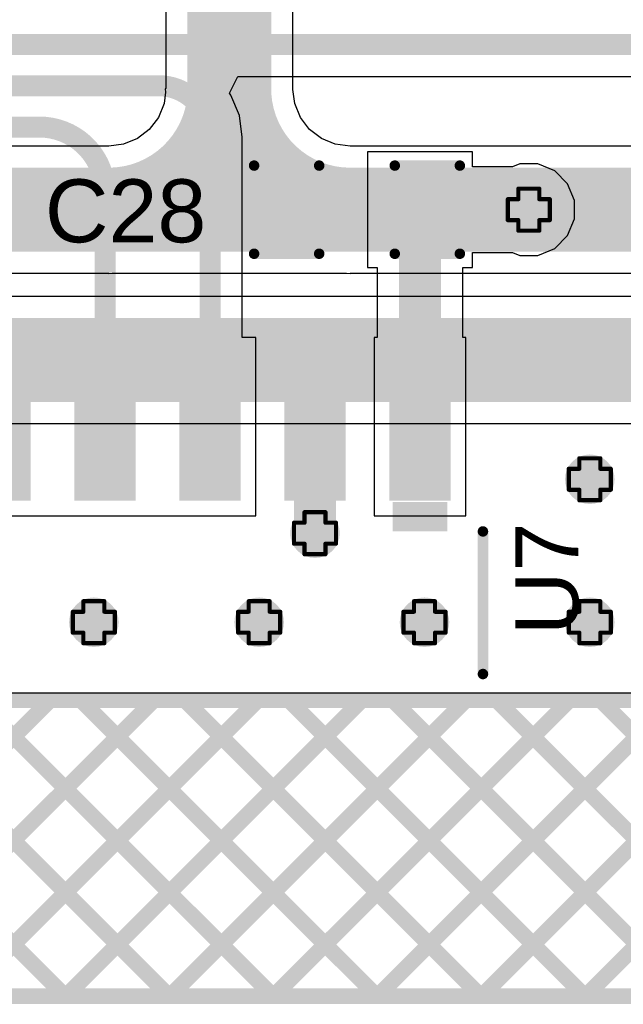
# Model space of a CAD drawing. Header units: inches. Extents: x -0.1 to 10.2, y 0 to 6.5.
# Tile 65 of 95: x 2.819 to 3.107, y 2.83 to 3.299. Entities that reach past the tile are written whole.
import ezdxf

# ---------------------------------------------------------------- set-up
doc = ezdxf.new("R2010")
doc.units = ezdxf.units.IN
doc.header["$MEASUREMENT"] = 0
for name, color, linetype in [('Bottom Layer', 5, 'Continuous'), ('Bottom Overlay', 54, 'Continuous'), ('Drill Drawing', 1, 'Continuous'), ('Top Layer', 1, 'Continuous'), ('Top Overlay', 2, 'Continuous'), ('Top Paste', 8, 'Continuous'), ('Top Solder', 216, 'Continuous'), ('Via Holes', 16, 'Continuous')]:
    doc.layers.add(name, color=color, linetype=linetype)
doc.styles.add('Arial', font='txt', dxfattribs={"height": 0.2})

# ---------------------------------------------------------------- blocks, each defined once
blk = doc.blocks.new('SOIC_16_300____11')
at = {"layer": 'Top Layer'}
for points in [[(-0.22441, 0.18681), (-0.15945, 0.18681), (-0.15945, 0.16319), (-0.22441, 0.16319)], [(0.15945, 0.18681), (0.22441, 0.18681), (0.22441, 0.16319), (0.15945, 0.16319)], [(-0.22441, 0.13681), (-0.15945, 0.13681), (-0.15945, 0.11319), (-0.22441, 0.11319)], [(0.15945, 0.13681), (0.22441, 0.13681), (0.22441, 0.11319), (0.15945, 0.11319)], [(-0.22441, 0.08681), (-0.15945, 0.08681), (-0.15945, 0.06319), (-0.22441, 0.06319)], [(0.15945, 0.08681), (0.22441, 0.08681), (0.22441, 0.06319), (0.15945, 0.06319)], [(-0.22441, 0.03681), (-0.15945, 0.03681), (-0.15945, 0.01319), (-0.22441, 0.01319)], [(0.15945, 0.03681), (0.22441, 0.03681), (0.22441, 0.01319), (0.15945, 0.01319)], [(-0.22441, -0.01319), (-0.15945, -0.01319), (-0.15945, -0.03681), (-0.22441, -0.03681)], [(0.15945, -0.01319), (0.22441, -0.01319), (0.22441, -0.03681), (0.15945, -0.03681)], [(-0.22441, -0.06319), (-0.15945, -0.06319), (-0.15945, -0.08681), (-0.22441, -0.08681)], [(0.15945, -0.06319), (0.22441, -0.06319), (0.22441, -0.08681), (0.15945, -0.08681)], [(-0.22441, -0.11319), (-0.15945, -0.11319), (-0.15945, -0.13681), (-0.22441, -0.13681)], [(0.15945, -0.11319), (0.22441, -0.11319), (0.22441, -0.13681), (0.15945, -0.13681)], [(-0.22441, -0.16319), (-0.15945, -0.16319), (-0.15945, -0.18681), (-0.22441, -0.18681)], [(0.15945, -0.16319), (0.22441, -0.16319), (0.22441, -0.18681), (0.15945, -0.18681)]]:
    blk.add_hatch(color=1, dxfattribs=at).paths.add_polyline_path(points)
at = {"layer": 'Top Overlay'}
blk.add_hatch(color=2, dxfattribs=at).paths.add_polyline_path([(-0.156, 0.16201), (-0.142, 0.16201), (-0.142, 0.18801), (-0.156, 0.18801)])
at = {"layer": 'Top Paste'}
for points in [[(-0.22441, 0.18681), (-0.15945, 0.18681), (-0.15945, 0.16319), (-0.22441, 0.16319)], [(0.15945, 0.18681), (0.22441, 0.18681), (0.22441, 0.16319), (0.15945, 0.16319)], [(-0.22441, 0.13681), (-0.15945, 0.13681), (-0.15945, 0.11319), (-0.22441, 0.11319)], [(0.15945, 0.13681), (0.22441, 0.13681), (0.22441, 0.11319), (0.15945, 0.11319)], [(-0.22441, 0.08681), (-0.15945, 0.08681), (-0.15945, 0.06319), (-0.22441, 0.06319)], [(0.15945, 0.08681), (0.22441, 0.08681), (0.22441, 0.06319), (0.15945, 0.06319)], [(-0.22441, 0.03681), (-0.15945, 0.03681), (-0.15945, 0.01319), (-0.22441, 0.01319)], [(0.15945, 0.03681), (0.22441, 0.03681), (0.22441, 0.01319), (0.15945, 0.01319)], [(-0.22441, -0.01319), (-0.15945, -0.01319), (-0.15945, -0.03681), (-0.22441, -0.03681)], [(0.15945, -0.01319), (0.22441, -0.01319), (0.22441, -0.03681), (0.15945, -0.03681)], [(-0.22441, -0.06319), (-0.15945, -0.06319), (-0.15945, -0.08681), (-0.22441, -0.08681)], [(0.15945, -0.06319), (0.22441, -0.06319), (0.22441, -0.08681), (0.15945, -0.08681)], [(-0.22441, -0.11319), (-0.15945, -0.11319), (-0.15945, -0.13681), (-0.22441, -0.13681)], [(0.15945, -0.11319), (0.22441, -0.11319), (0.22441, -0.13681), (0.15945, -0.13681)], [(-0.22441, -0.16319), (-0.15945, -0.16319), (-0.15945, -0.18681), (-0.22441, -0.18681)], [(0.15945, -0.16319), (0.22441, -0.16319), (0.22441, -0.18681), (0.15945, -0.18681)]]:
    blk.add_hatch(color=8, dxfattribs=at).paths.add_polyline_path(points)
at = {"layer": 'Top Solder'}
for points in [[(-0.22717, 0.18957), (-0.15669, 0.18957), (-0.15669, 0.16043), (-0.22717, 0.16043)], [(0.15669, 0.18957), (0.22717, 0.18957), (0.22717, 0.16043), (0.15669, 0.16043)], [(-0.22717, 0.13957), (-0.15669, 0.13957), (-0.15669, 0.11043), (-0.22717, 0.11043)], [(0.15669, 0.13957), (0.22717, 0.13957), (0.22717, 0.11043), (0.15669, 0.11043)], [(-0.22717, 0.08957), (-0.15669, 0.08957), (-0.15669, 0.06043), (-0.22717, 0.06043)], [(0.15669, 0.08957), (0.22717, 0.08957), (0.22717, 0.06043), (0.15669, 0.06043)], [(-0.22717, 0.03957), (-0.15669, 0.03957), (-0.15669, 0.01043), (-0.22717, 0.01043)], [(0.15669, 0.03957), (0.22717, 0.03957), (0.22717, 0.01043), (0.15669, 0.01043)], [(-0.22717, -0.01043), (-0.15669, -0.01043), (-0.15669, -0.03957), (-0.22717, -0.03957)], [(0.15669, -0.01043), (0.22717, -0.01043), (0.22717, -0.03957), (0.15669, -0.03957)], [(-0.22717, -0.06043), (-0.15669, -0.06043), (-0.15669, -0.08957), (-0.22717, -0.08957)], [(0.15669, -0.06043), (0.22717, -0.06043), (0.22717, -0.08957), (0.15669, -0.08957)], [(-0.22717, -0.11043), (-0.15669, -0.11043), (-0.15669, -0.13957), (-0.22717, -0.13957)], [(0.15669, -0.11043), (0.22717, -0.11043), (0.22717, -0.13957), (0.15669, -0.13957)], [(-0.22717, -0.16043), (-0.15669, -0.16043), (-0.15669, -0.18957), (-0.22717, -0.18957)], [(0.15669, -0.16043), (0.22717, -0.16043), (0.22717, -0.18957), (0.15669, -0.18957)]]:
    blk.add_hatch(color=216, dxfattribs=at).paths.add_polyline_path(points)
at = {"layer": 'Top Overlay', "const_width": 0.00787}
for points in [[(-0.2363, 0.171), (-0.2363, 0.181)], [(-0.2313, 0.176), (-0.2363, 0.181)], [(-0.2363, 0.171), (-0.2313, 0.176)]]:
    blk.add_lwpolyline(points, dxfattribs=at)
at = {"layer": 'Top Overlay', "const_width": 0.00394}
for points in [[(-0.23827, 0.181, 1), (-0.23433, 0.181, 1)], [(-0.23827, 0.181, 1), (-0.23433, 0.181, 1)], [(-0.23327, 0.176, 1), (-0.22933, 0.176, 1)], [(-0.23327, 0.176, 1), (-0.22933, 0.176, 1)], [(-0.23827, 0.171, 1), (-0.23433, 0.171, 1)], [(-0.23827, 0.171, 1), (-0.23433, 0.171, 1)]]:
    blk.add_lwpolyline(points, format="xyb", close=True, dxfattribs=at)
blk = doc.blocks.new('C___0603_72')
at = {"layer": 'Top Layer'}
for points in [[(-0.015, 0.0175), (-0.015, -0.0175), (-0.045, -0.0175), (-0.045, 0.0175)], [(0.045, 0.0175), (0.045, -0.0175), (0.015, -0.0175), (0.015, 0.0175)]]:
    blk.add_hatch(color=1, dxfattribs=at).paths.add_polyline_path(points)
at = {"layer": 'Top Paste'}
for points in [[(-0.015, 0.0175), (-0.015, -0.0175), (-0.045, -0.0175), (-0.045, 0.0175)], [(0.045, 0.0175), (0.045, -0.0175), (0.015, -0.0175), (0.015, 0.0175)]]:
    blk.add_hatch(color=8, dxfattribs=at).paths.add_polyline_path(points)
at = {"layer": 'Top Solder'}
for points in [[(-0.01264, 0.01986), (-0.01264, -0.01986), (-0.04736, -0.01986), (-0.04736, 0.01986)], [(0.04736, 0.01986), (0.04736, -0.01986), (0.01264, -0.01986), (0.01264, 0.01986)]]:
    blk.add_hatch(color=216, dxfattribs=at).paths.add_polyline_path(points)
at = {"layer": 'Top Overlay', "const_width": 0.005}
for points in [[(-0.049, -0.021), (-0.049, 0.021)], [(-0.049, 0.021), (-0.018, 0.021)], [(0.018, 0.021), (0.049, 0.021)], [(0.049, -0.021), (0.049, 0.021)], [(-0.049, -0.021), (-0.018, -0.021)], [(0.018, -0.021), (0.049, -0.021)]]:
    blk.add_lwpolyline(points, dxfattribs=at)
at = {"layer": 'Top Overlay', "const_width": 0.0025}
for points in [[(-0.05025, 0.021, 1), (-0.04775, 0.021, 1)], [(-0.05025, 0.021, 1), (-0.04775, 0.021, 1)], [(-0.01925, 0.021, 1), (-0.01675, 0.021, 1)], [(0.01675, 0.021, 1), (0.01925, 0.021, 1)], [(0.04775, 0.021, 1), (0.05025, 0.021, 1)], [(0.04775, 0.021, 1), (0.05025, 0.021, 1)], [(-0.05025, -0.021, 1), (-0.04775, -0.021, 1)], [(-0.05025, -0.021, 1), (-0.04775, -0.021, 1)], [(-0.01925, -0.021, 1), (-0.01675, -0.021, 1)], [(0.01675, -0.021, 1), (0.01925, -0.021, 1)], [(0.04775, -0.021, 1), (0.05025, -0.021, 1)], [(0.04775, -0.021, 1), (0.05025, -0.021, 1)]]:
    blk.add_lwpolyline(points, format="xyb", close=True, dxfattribs=at)

msp = doc.modelspace()

# ---------------------------------------------------------------- hatches: boundary and pattern name
at = {"layer": 'Bottom Layer'}
h = msp.add_hatch(color=5, dxfattribs=at)
edge = h.paths.add_edge_path()
edge.add_arc((3.0615, 3.20866), 0.01181, 0, 360)
h = msp.add_hatch(color=5, dxfattribs=at)
edge = h.paths.add_edge_path()
edge.add_arc((3.09055, 3.08024), 0.01181, 0, 360)
h = msp.add_hatch(color=5, dxfattribs=at)
edge = h.paths.add_edge_path()
edge.add_arc((2.95965, 3.05454), 0.01181, 0, 360)
h = msp.add_hatch(color=5, dxfattribs=at)
edge = h.paths.add_edge_path()
edge.add_arc((2.85433, 3.01213), 0.01181, 0, 360)
h = msp.add_hatch(color=5, dxfattribs=at)
edge = h.paths.add_edge_path()
edge.add_arc((2.93307, 3.01213), 0.01181, 0, 360)
h = msp.add_hatch(color=5, dxfattribs=at)
edge = h.paths.add_edge_path()
edge.add_arc((3.01181, 3.01213), 0.01181, 0, 360)
h = msp.add_hatch(color=5, dxfattribs=at)
edge = h.paths.add_edge_path()
edge.add_arc((3.09055, 3.01213), 0.01181, 0, 360)
at = {"layer": 'Top Layer'}
h = msp.add_hatch(color=1, dxfattribs=at)
edge = h.paths.add_edge_path()
edge.add_arc((3.0615, 3.20866), 0.01181, 0, 360)
h = msp.add_hatch(color=1, dxfattribs=at)
edge = h.paths.add_edge_path()
edge.add_arc((3.09055, 3.08024), 0.01181, 0, 360)
h = msp.add_hatch(color=1, dxfattribs=at)
edge = h.paths.add_edge_path()
edge.add_arc((2.95965, 3.05454), 0.01181, 0, 360)
h = msp.add_hatch(color=1, dxfattribs=at)
edge = h.paths.add_edge_path()
edge.add_arc((2.85433, 3.01213), 0.01181, 0, 360)
h = msp.add_hatch(color=1, dxfattribs=at)
edge = h.paths.add_edge_path()
edge.add_arc((2.93307, 3.01213), 0.01181, 0, 360)
h = msp.add_hatch(color=1, dxfattribs=at)
edge = h.paths.add_edge_path()
edge.add_arc((3.01181, 3.01213), 0.01181, 0, 360)
h = msp.add_hatch(color=1, dxfattribs=at)
edge = h.paths.add_edge_path()
edge.add_arc((3.09055, 3.01213), 0.01181, 0, 360)
at = {"layer": 'Via Holes'}
h = msp.add_hatch(color=7, dxfattribs=at)
edge = h.paths.add_edge_path()
edge.add_arc((3.0615, 3.20866), 0.00591, 0, 360)
h = msp.add_hatch(color=7, dxfattribs=at)
edge = h.paths.add_edge_path()
edge.add_arc((3.09055, 3.08024), 0.00591, 0, 360)
h = msp.add_hatch(color=7, dxfattribs=at)
edge = h.paths.add_edge_path()
edge.add_arc((2.95965, 3.05454), 0.00591, 0, 360)
h = msp.add_hatch(color=7, dxfattribs=at)
edge = h.paths.add_edge_path()
edge.add_arc((2.85433, 3.01213), 0.00591, 0, 360)
h = msp.add_hatch(color=7, dxfattribs=at)
edge = h.paths.add_edge_path()
edge.add_arc((2.93307, 3.01213), 0.00591, 0, 360)
h = msp.add_hatch(color=7, dxfattribs=at)
edge = h.paths.add_edge_path()
edge.add_arc((3.01181, 3.01213), 0.00591, 0, 360)
h = msp.add_hatch(color=7, dxfattribs=at)
edge = h.paths.add_edge_path()
edge.add_arc((3.09055, 3.01213), 0.00591, 0, 360)

# ---------------------------------------------------------------- linework, layer by layer
at = {"layer": 'Bottom Layer'}
for p, q in [((2.88864, 3.40538), (2.88864, 3.27242)), ((2.94916, 3.26633), (2.94916, 3.40538)), ((2.88864, 3.27242), (2.88855, 3.26634)), ((2.88852, 3.26456), (2.88781, 3.25916)), ((2.88853, 3.26622), (2.88837, 3.26622)), ((2.88837, 3.26622), (2.88852, 3.26456)), ((2.88852, 3.26456), (2.88852, 3.26456)), ((2.88855, 3.26634), (2.88853, 3.26622)), ((2.9491, 3.26589), (2.94916, 3.26633)), ((2.94999, 3.25916), (2.9491, 3.26589)), ((2.88781, 3.25916), (2.88508, 3.25257)), ((2.95271, 3.25257), (2.94999, 3.25916)), ((2.88508, 3.25257), (2.88074, 3.24692)), ((2.95705, 3.24692), (2.95271, 3.25257)), ((2.88074, 3.24692), (2.87509, 3.24258)), ((2.9627, 3.24258), (2.95705, 3.24692)), ((2.87509, 3.24258), (2.86851, 3.23986)), ((2.96928, 3.23986), (2.9627, 3.24258)), ((2.86145, 3.23892), (2.28197, 3.23892)), ((2.86851, 3.23986), (2.86145, 3.23893)), ((2.86145, 3.23893), (2.86145, 3.23892)), ((2.97635, 3.23893), (2.96928, 3.23986)), ((2.97635, 3.23892), (2.97635, 3.23893)), ((4.25039, 3.23892), (2.97635, 3.23892)), ((2.28197, 3.1784), (2.86145, 3.1784)), ((2.86145, 3.1784), (2.86145, 3.17824)), ((2.86145, 3.17824), (2.86312, 3.1784)), ((2.86312, 3.1784), (2.97468, 3.1784)), ((2.97468, 3.1784), (2.97635, 3.17824)), ((2.97635, 3.17824), (2.97635, 3.1784)), ((2.97635, 3.1784), (4.25039, 3.1784)), ((4.54456, 3.16726), (1.15923, 3.16726)), ((1.15923, 3.10674), (4.54456, 3.10674)), ((4.54592, 2.97828), (0.01529, 2.97828))]:
    msp.add_line(p, q, dxfattribs=at)
at = {"layer": 'Bottom Layer', "const_width": 0.04}
for points in [[(2.9189, 3.26633), (2.9189, 3.43937)], [(2.28197, 3.20866), (2.97635, 3.20866)], [(2.97635, 3.20866), (3.0615, 3.20866)], [(3.0615, 3.20866), (4.00638, 3.20866)], [(1.15923, 3.137), (4.54456, 3.137)]]:
    msp.add_lwpolyline(points, dxfattribs=at)
for points in [[(2.9189, 3.2627, -0.015297), (2.91879, 3.26622)], [(2.9189, 3.2627, -0.396405), (2.86145, 3.20866)], [(2.97635, 3.20866, -0.396405), (2.9189, 3.2627)]]:
    msp.add_lwpolyline(points, format="xyb", dxfattribs=at)
at = {"layer": 'Bottom Layer', "const_width": 0.02}
for points in [[(2.90879, 3.26622, 1), (2.92879, 3.26622, 1)], [(2.9089, 3.26633, 1), (2.9289, 3.26633, 1)], [(2.9089, 3.2627, 1), (2.9289, 3.2627, 1)], [(2.9089, 3.2627, 1), (2.9289, 3.2627, 1)], [(2.9089, 3.2627, 1), (2.9289, 3.2627, 1)], [(2.85145, 3.20866, 1), (2.87145, 3.20866, 1)], [(2.96635, 3.20866, 1), (2.98635, 3.20866, 1)], [(2.96635, 3.20866, 1), (2.98635, 3.20866, 1)], [(2.96635, 3.20866, 1), (2.98635, 3.20866, 1)], [(3.0515, 3.20866, 1), (3.0715, 3.20866, 1)], [(3.0515, 3.20866, 1), (3.0715, 3.20866, 1)]]:
    msp.add_lwpolyline(points, format="xyb", close=True, dxfattribs=at)
at = {"layer": 'Bottom Overlay', "const_width": 0.0075}
for points in [[(0.02014, 2.975), (4.53992, 2.975)], [(2.69247, 2.834), (2.83347, 2.975)], [(2.69968, 2.975), (2.84068, 2.834)], [(2.74196, 2.834), (2.88296, 2.975)], [(2.74918, 2.975), (2.89018, 2.834)], [(2.79146, 2.834), (2.93246, 2.975)], [(2.79868, 2.975), (2.93968, 2.834)], [(2.84096, 2.834), (2.98196, 2.975)], [(2.84818, 2.975), (2.98918, 2.834)], [(2.89046, 2.834), (3.03146, 2.975)], [(2.89767, 2.975), (3.03867, 2.834)], [(2.93995, 2.834), (3.08095, 2.975)], [(2.94717, 2.975), (3.08817, 2.834)], [(2.98945, 2.834), (3.13045, 2.975)], [(2.99667, 2.975), (3.12657, 2.8451)], [(3.03895, 2.834), (3.17995, 2.975)], [(3.04617, 2.975), (3.12657, 2.8946)], [(3.09566, 2.975), (3.15031, 2.92035)], [(3.08845, 2.834), (3.12657, 2.87212)], [(2.54291, 2.834), (3.12657, 2.834)]]:
    msp.add_lwpolyline(points, dxfattribs=at)
at = {"layer": 'Bottom Overlay', "const_width": 0.00375}
for points in [[(2.83159, 2.975, 1), (2.83534, 2.975, 1)], [(2.8463, 2.975, 1), (2.85005, 2.975, 1)], [(2.88109, 2.975, 1), (2.88484, 2.975, 1)], [(2.8958, 2.975, 1), (2.89955, 2.975, 1)], [(2.93059, 2.975, 1), (2.93434, 2.975, 1)], [(2.9453, 2.975, 1), (2.94905, 2.975, 1)], [(2.98008, 2.975, 1), (2.98383, 2.975, 1)], [(2.99479, 2.975, 1), (2.99854, 2.975, 1)], [(3.02958, 2.975, 1), (3.03333, 2.975, 1)], [(3.04429, 2.975, 1), (3.04804, 2.975, 1)], [(3.07908, 2.975, 1), (3.08283, 2.975, 1)], [(3.09379, 2.975, 1), (3.09754, 2.975, 1)], [(2.83881, 2.834, 1), (2.84256, 2.834, 1)], [(2.83908, 2.834, 1), (2.84283, 2.834, 1)], [(2.88831, 2.834, 1), (2.89206, 2.834, 1)], [(2.88858, 2.834, 1), (2.89233, 2.834, 1)], [(2.9378, 2.834, 1), (2.94155, 2.834, 1)], [(2.93808, 2.834, 1), (2.94183, 2.834, 1)], [(2.9873, 2.834, 1), (2.99105, 2.834, 1)], [(2.98758, 2.834, 1), (2.99133, 2.834, 1)], [(3.0368, 2.834, 1), (3.04055, 2.834, 1)], [(3.03707, 2.834, 1), (3.04082, 2.834, 1)], [(3.0863, 2.834, 1), (3.09005, 2.834, 1)], [(3.08657, 2.834, 1), (3.09032, 2.834, 1)]]:
    msp.add_lwpolyline(points, format="xyb", close=True, dxfattribs=at)
at = {"layer": 'Drill Drawing', "const_width": 0.002}
for points in [[(3.0565, 3.21366), (3.0565, 3.21866)], [(3.0565, 3.21866), (3.0665, 3.21866)], [(3.0665, 3.21366), (3.0665, 3.21866)], [(3.0515, 3.20366), (3.0515, 3.21366)], [(3.0515, 3.21366), (3.0565, 3.21366)], [(3.0665, 3.21366), (3.0715, 3.21366)], [(3.0715, 3.20366), (3.0715, 3.21366)], [(3.0515, 3.20366), (3.0565, 3.20366)], [(3.0565, 3.19866), (3.0565, 3.20366)], [(3.0665, 3.20366), (3.0715, 3.20366)], [(3.0665, 3.19866), (3.0665, 3.20366)], [(3.0565, 3.19866), (3.0665, 3.19866)], [(3.08555, 3.08524), (3.08555, 3.09024)], [(3.08555, 3.09024), (3.09555, 3.09024)], [(3.09555, 3.08524), (3.09555, 3.09024)], [(3.08055, 3.07524), (3.08055, 3.08524)], [(3.08055, 3.08524), (3.08555, 3.08524)], [(3.09555, 3.08524), (3.10055, 3.08524)], [(3.10055, 3.07524), (3.10055, 3.08524)], [(3.08055, 3.07524), (3.08555, 3.07524)], [(3.08555, 3.07024), (3.08555, 3.07524)], [(3.09555, 3.07524), (3.10055, 3.07524)], [(3.09555, 3.07024), (3.09555, 3.07524)], [(3.08555, 3.07024), (3.09555, 3.07024)], [(2.95465, 3.05954), (2.95465, 3.06454)], [(2.95465, 3.06454), (2.96465, 3.06454)], [(2.96465, 3.05954), (2.96465, 3.06454)], [(2.94965, 3.04954), (2.94965, 3.05954)], [(2.94965, 3.05954), (2.95465, 3.05954)], [(2.96465, 3.05954), (2.96965, 3.05954)], [(2.96965, 3.04954), (2.96965, 3.05954)], [(2.94965, 3.04954), (2.95465, 3.04954)], [(2.95465, 3.04454), (2.95465, 3.04954)], [(2.96465, 3.04954), (2.96965, 3.04954)], [(2.96465, 3.04454), (2.96465, 3.04954)], [(2.95465, 3.04454), (2.96465, 3.04454)], [(2.84933, 3.01713), (2.84933, 3.02213)], [(2.84933, 3.02213), (2.85933, 3.02213)], [(2.85933, 3.01713), (2.85933, 3.02213)], [(2.92807, 3.01713), (2.92807, 3.02213)], [(2.92807, 3.02213), (2.93807, 3.02213)], [(2.93807, 3.01713), (2.93807, 3.02213)], [(3.00681, 3.01713), (3.00681, 3.02213)], [(3.00681, 3.02213), (3.01681, 3.02213)], [(3.01681, 3.01713), (3.01681, 3.02213)], [(3.08555, 3.01713), (3.08555, 3.02213)], [(3.08555, 3.02213), (3.09555, 3.02213)], [(3.09555, 3.01713), (3.09555, 3.02213)], [(2.84433, 3.00713), (2.84433, 3.01713)], [(2.84433, 3.01713), (2.84933, 3.01713)], [(2.85933, 3.01713), (2.86433, 3.01713)], [(2.86433, 3.00713), (2.86433, 3.01713)], [(2.92307, 3.00713), (2.92307, 3.01713)], [(2.92307, 3.01713), (2.92807, 3.01713)], [(2.93807, 3.01713), (2.94307, 3.01713)], [(2.94307, 3.00713), (2.94307, 3.01713)], [(3.00181, 3.00713), (3.00181, 3.01713)], [(3.00181, 3.01713), (3.00681, 3.01713)], [(3.01681, 3.01713), (3.02181, 3.01713)], [(3.02181, 3.00713), (3.02181, 3.01713)], [(3.08055, 3.00713), (3.08055, 3.01713)], [(3.08055, 3.01713), (3.08555, 3.01713)], [(3.09555, 3.01713), (3.10055, 3.01713)], [(3.10055, 3.00713), (3.10055, 3.01713)], [(2.84433, 3.00713), (2.84933, 3.00713)], [(2.84933, 3.00213), (2.84933, 3.00713)], [(2.85933, 3.00713), (2.86433, 3.00713)], [(2.85933, 3.00213), (2.85933, 3.00713)], [(2.92307, 3.00713), (2.92807, 3.00713)], [(2.92807, 3.00213), (2.92807, 3.00713)], [(2.93807, 3.00713), (2.94307, 3.00713)], [(2.93807, 3.00213), (2.93807, 3.00713)], [(3.00181, 3.00713), (3.00681, 3.00713)], [(3.00681, 3.00213), (3.00681, 3.00713)], [(3.01681, 3.00713), (3.02181, 3.00713)], [(3.01681, 3.00213), (3.01681, 3.00713)], [(3.08055, 3.00713), (3.08555, 3.00713)], [(3.08555, 3.00213), (3.08555, 3.00713)], [(3.09555, 3.00713), (3.10055, 3.00713)], [(3.09555, 3.00213), (3.09555, 3.00713)], [(2.84933, 3.00213), (2.85933, 3.00213)], [(2.92807, 3.00213), (2.93807, 3.00213)], [(3.00681, 3.00213), (3.01681, 3.00213)], [(3.08555, 3.00213), (3.09555, 3.00213)]]:
    msp.add_lwpolyline(points, dxfattribs=at)
at = {"layer": 'Drill Drawing', "const_width": 0.001}
for points in [[(3.056, 3.21866, 1), (3.057, 3.21866, 1)], [(3.056, 3.21866, 1), (3.057, 3.21866, 1)], [(3.066, 3.21866, 1), (3.067, 3.21866, 1)], [(3.066, 3.21866, 1), (3.067, 3.21866, 1)], [(3.051, 3.21366, 1), (3.052, 3.21366, 1)], [(3.051, 3.21366, 1), (3.052, 3.21366, 1)], [(3.056, 3.21366, 1), (3.057, 3.21366, 1)], [(3.056, 3.21366, 1), (3.057, 3.21366, 1)], [(3.066, 3.21366, 1), (3.067, 3.21366, 1)], [(3.066, 3.21366, 1), (3.067, 3.21366, 1)], [(3.071, 3.21366, 1), (3.072, 3.21366, 1)], [(3.071, 3.21366, 1), (3.072, 3.21366, 1)], [(3.051, 3.20366, 1), (3.052, 3.20366, 1)], [(3.051, 3.20366, 1), (3.052, 3.20366, 1)], [(3.056, 3.20366, 1), (3.057, 3.20366, 1)], [(3.056, 3.20366, 1), (3.057, 3.20366, 1)], [(3.066, 3.20366, 1), (3.067, 3.20366, 1)], [(3.066, 3.20366, 1), (3.067, 3.20366, 1)], [(3.071, 3.20366, 1), (3.072, 3.20366, 1)], [(3.071, 3.20366, 1), (3.072, 3.20366, 1)], [(3.056, 3.19866, 1), (3.057, 3.19866, 1)], [(3.056, 3.19866, 1), (3.057, 3.19866, 1)], [(3.066, 3.19866, 1), (3.067, 3.19866, 1)], [(3.066, 3.19866, 1), (3.067, 3.19866, 1)], [(3.08505, 3.09024, 1), (3.08605, 3.09024, 1)], [(3.08505, 3.09024, 1), (3.08605, 3.09024, 1)], [(3.09505, 3.09024, 1), (3.09605, 3.09024, 1)], [(3.09505, 3.09024, 1), (3.09605, 3.09024, 1)], [(3.08005, 3.08524, 1), (3.08105, 3.08524, 1)], [(3.08005, 3.08524, 1), (3.08105, 3.08524, 1)], [(3.08505, 3.08524, 1), (3.08605, 3.08524, 1)], [(3.08505, 3.08524, 1), (3.08605, 3.08524, 1)], [(3.09505, 3.08524, 1), (3.09605, 3.08524, 1)], [(3.09505, 3.08524, 1), (3.09605, 3.08524, 1)], [(3.10005, 3.08524, 1), (3.10105, 3.08524, 1)], [(3.10005, 3.08524, 1), (3.10105, 3.08524, 1)], [(3.08005, 3.07524, 1), (3.08105, 3.07524, 1)], [(3.08005, 3.07524, 1), (3.08105, 3.07524, 1)], [(3.08505, 3.07524, 1), (3.08605, 3.07524, 1)], [(3.08505, 3.07524, 1), (3.08605, 3.07524, 1)], [(3.09505, 3.07524, 1), (3.09605, 3.07524, 1)], [(3.09505, 3.07524, 1), (3.09605, 3.07524, 1)], [(3.10005, 3.07524, 1), (3.10105, 3.07524, 1)], [(3.10005, 3.07524, 1), (3.10105, 3.07524, 1)], [(3.08505, 3.07024, 1), (3.08605, 3.07024, 1)], [(3.08505, 3.07024, 1), (3.08605, 3.07024, 1)], [(3.09505, 3.07024, 1), (3.09605, 3.07024, 1)], [(3.09505, 3.07024, 1), (3.09605, 3.07024, 1)], [(2.95415, 3.06454, 1), (2.95515, 3.06454, 1)], [(2.95415, 3.06454, 1), (2.95515, 3.06454, 1)], [(2.96415, 3.06454, 1), (2.96515, 3.06454, 1)], [(2.96415, 3.06454, 1), (2.96515, 3.06454, 1)], [(2.94915, 3.05954, 1), (2.95015, 3.05954, 1)], [(2.94915, 3.05954, 1), (2.95015, 3.05954, 1)], [(2.95415, 3.05954, 1), (2.95515, 3.05954, 1)], [(2.95415, 3.05954, 1), (2.95515, 3.05954, 1)], [(2.96415, 3.05954, 1), (2.96515, 3.05954, 1)], [(2.96415, 3.05954, 1), (2.96515, 3.05954, 1)], [(2.96915, 3.05954, 1), (2.97015, 3.05954, 1)], [(2.96915, 3.05954, 1), (2.97015, 3.05954, 1)], [(2.94915, 3.04954, 1), (2.95015, 3.04954, 1)], [(2.94915, 3.04954, 1), (2.95015, 3.04954, 1)], [(2.95415, 3.04954, 1), (2.95515, 3.04954, 1)], [(2.95415, 3.04954, 1), (2.95515, 3.04954, 1)], [(2.96415, 3.04954, 1), (2.96515, 3.04954, 1)], [(2.96415, 3.04954, 1), (2.96515, 3.04954, 1)], [(2.96915, 3.04954, 1), (2.97015, 3.04954, 1)], [(2.96915, 3.04954, 1), (2.97015, 3.04954, 1)], [(2.95415, 3.04454, 1), (2.95515, 3.04454, 1)], [(2.95415, 3.04454, 1), (2.95515, 3.04454, 1)], [(2.96415, 3.04454, 1), (2.96515, 3.04454, 1)], [(2.96415, 3.04454, 1), (2.96515, 3.04454, 1)], [(2.84883, 3.02213, 1), (2.84983, 3.02213, 1)], [(2.84883, 3.02213, 1), (2.84983, 3.02213, 1)], [(2.85883, 3.02213, 1), (2.85983, 3.02213, 1)], [(2.85883, 3.02213, 1), (2.85983, 3.02213, 1)], [(2.92757, 3.02213, 1), (2.92857, 3.02213, 1)], [(2.92757, 3.02213, 1), (2.92857, 3.02213, 1)], [(2.93757, 3.02213, 1), (2.93857, 3.02213, 1)], [(2.93757, 3.02213, 1), (2.93857, 3.02213, 1)], [(3.00631, 3.02213, 1), (3.00731, 3.02213, 1)], [(3.00631, 3.02213, 1), (3.00731, 3.02213, 1)], [(3.01631, 3.02213, 1), (3.01731, 3.02213, 1)], [(3.01631, 3.02213, 1), (3.01731, 3.02213, 1)], [(3.08505, 3.02213, 1), (3.08605, 3.02213, 1)], [(3.08505, 3.02213, 1), (3.08605, 3.02213, 1)], [(3.09505, 3.02213, 1), (3.09605, 3.02213, 1)], [(3.09505, 3.02213, 1), (3.09605, 3.02213, 1)], [(2.84383, 3.01713, 1), (2.84483, 3.01713, 1)], [(2.84383, 3.01713, 1), (2.84483, 3.01713, 1)], [(2.84883, 3.01713, 1), (2.84983, 3.01713, 1)], [(2.84883, 3.01713, 1), (2.84983, 3.01713, 1)], [(2.85883, 3.01713, 1), (2.85983, 3.01713, 1)], [(2.85883, 3.01713, 1), (2.85983, 3.01713, 1)], [(2.86383, 3.01713, 1), (2.86483, 3.01713, 1)], [(2.86383, 3.01713, 1), (2.86483, 3.01713, 1)], [(2.92257, 3.01713, 1), (2.92357, 3.01713, 1)], [(2.92257, 3.01713, 1), (2.92357, 3.01713, 1)], [(2.92757, 3.01713, 1), (2.92857, 3.01713, 1)], [(2.92757, 3.01713, 1), (2.92857, 3.01713, 1)], [(2.93757, 3.01713, 1), (2.93857, 3.01713, 1)], [(2.93757, 3.01713, 1), (2.93857, 3.01713, 1)], [(2.94257, 3.01713, 1), (2.94357, 3.01713, 1)], [(2.94257, 3.01713, 1), (2.94357, 3.01713, 1)], [(3.00131, 3.01713, 1), (3.00231, 3.01713, 1)], [(3.00131, 3.01713, 1), (3.00231, 3.01713, 1)], [(3.00631, 3.01713, 1), (3.00731, 3.01713, 1)], [(3.00631, 3.01713, 1), (3.00731, 3.01713, 1)], [(3.01631, 3.01713, 1), (3.01731, 3.01713, 1)], [(3.01631, 3.01713, 1), (3.01731, 3.01713, 1)], [(3.02131, 3.01713, 1), (3.02231, 3.01713, 1)], [(3.02131, 3.01713, 1), (3.02231, 3.01713, 1)], [(3.08005, 3.01713, 1), (3.08105, 3.01713, 1)], [(3.08005, 3.01713, 1), (3.08105, 3.01713, 1)], [(3.08505, 3.01713, 1), (3.08605, 3.01713, 1)], [(3.08505, 3.01713, 1), (3.08605, 3.01713, 1)], [(3.09505, 3.01713, 1), (3.09605, 3.01713, 1)], [(3.09505, 3.01713, 1), (3.09605, 3.01713, 1)], [(3.10005, 3.01713, 1), (3.10105, 3.01713, 1)], [(3.10005, 3.01713, 1), (3.10105, 3.01713, 1)], [(2.84383, 3.00713, 1), (2.84483, 3.00713, 1)], [(2.84383, 3.00713, 1), (2.84483, 3.00713, 1)], [(2.84883, 3.00713, 1), (2.84983, 3.00713, 1)], [(2.84883, 3.00713, 1), (2.84983, 3.00713, 1)], [(2.85883, 3.00713, 1), (2.85983, 3.00713, 1)], [(2.85883, 3.00713, 1), (2.85983, 3.00713, 1)], [(2.86383, 3.00713, 1), (2.86483, 3.00713, 1)], [(2.86383, 3.00713, 1), (2.86483, 3.00713, 1)], [(2.92257, 3.00713, 1), (2.92357, 3.00713, 1)], [(2.92257, 3.00713, 1), (2.92357, 3.00713, 1)], [(2.92757, 3.00713, 1), (2.92857, 3.00713, 1)], [(2.92757, 3.00713, 1), (2.92857, 3.00713, 1)], [(2.93757, 3.00713, 1), (2.93857, 3.00713, 1)], [(2.93757, 3.00713, 1), (2.93857, 3.00713, 1)], [(2.94257, 3.00713, 1), (2.94357, 3.00713, 1)], [(2.94257, 3.00713, 1), (2.94357, 3.00713, 1)], [(3.00131, 3.00713, 1), (3.00231, 3.00713, 1)], [(3.00131, 3.00713, 1), (3.00231, 3.00713, 1)], [(3.00631, 3.00713, 1), (3.00731, 3.00713, 1)], [(3.00631, 3.00713, 1), (3.00731, 3.00713, 1)], [(3.01631, 3.00713, 1), (3.01731, 3.00713, 1)], [(3.01631, 3.00713, 1), (3.01731, 3.00713, 1)], [(3.02131, 3.00713, 1), (3.02231, 3.00713, 1)], [(3.02131, 3.00713, 1), (3.02231, 3.00713, 1)], [(3.08005, 3.00713, 1), (3.08105, 3.00713, 1)], [(3.08005, 3.00713, 1), (3.08105, 3.00713, 1)], [(3.08505, 3.00713, 1), (3.08605, 3.00713, 1)], [(3.08505, 3.00713, 1), (3.08605, 3.00713, 1)], [(3.09505, 3.00713, 1), (3.09605, 3.00713, 1)], [(3.09505, 3.00713, 1), (3.09605, 3.00713, 1)], [(3.10005, 3.00713, 1), (3.10105, 3.00713, 1)], [(3.10005, 3.00713, 1), (3.10105, 3.00713, 1)], [(2.84883, 3.00213, 1), (2.84983, 3.00213, 1)], [(2.84883, 3.00213, 1), (2.84983, 3.00213, 1)], [(2.85883, 3.00213, 1), (2.85983, 3.00213, 1)], [(2.85883, 3.00213, 1), (2.85983, 3.00213, 1)], [(2.92757, 3.00213, 1), (2.92857, 3.00213, 1)], [(2.92757, 3.00213, 1), (2.92857, 3.00213, 1)], [(2.93757, 3.00213, 1), (2.93857, 3.00213, 1)], [(2.93757, 3.00213, 1), (2.93857, 3.00213, 1)], [(3.00631, 3.00213, 1), (3.00731, 3.00213, 1)], [(3.00631, 3.00213, 1), (3.00731, 3.00213, 1)], [(3.01631, 3.00213, 1), (3.01731, 3.00213, 1)], [(3.01631, 3.00213, 1), (3.01731, 3.00213, 1)], [(3.08505, 3.00213, 1), (3.08605, 3.00213, 1)], [(3.08505, 3.00213, 1), (3.08605, 3.00213, 1)], [(3.09505, 3.00213, 1), (3.09605, 3.00213, 1)], [(3.09505, 3.00213, 1), (3.09605, 3.00213, 1)]]:
    msp.add_lwpolyline(points, format="xyb", close=True, dxfattribs=at)
at = {"layer": 'Top Layer'}
for p, q in [((2.91893, 3.26411), (2.92287, 3.27211)), ((2.92287, 3.27211), (3.6787, 3.27211)), ((2.91965, 3.26316), (2.91893, 3.26411)), ((2.92363, 3.25356), (2.91965, 3.26316)), ((2.92499, 3.24326), (2.92363, 3.25356)), ((2.92494, 3.1478), (2.92494, 3.24326)), ((2.92494, 3.24326), (2.92499, 3.24326)), ((3.03465, 3.23616), (2.98465, 3.23616)), ((2.98465, 3.23616), (2.98465, 3.18116)), ((3.03465, 3.22905), (3.03465, 3.23616)), ((3.05373, 3.22905), (3.03465, 3.22905)), ((3.05716, 3.23047), (3.05373, 3.22905)), ((3.06583, 3.23047), (3.05716, 3.23047)), ((3.07385, 3.22715), (3.06583, 3.23047)), ((3.07999, 3.22102), (3.07385, 3.22715)), ((3.08331, 3.213), (3.07999, 3.22102)), ((3.08331, 3.20432), (3.08331, 3.213)), ((3.07999, 3.19631), (3.08331, 3.20432)), ((3.07385, 3.19017), (3.07999, 3.19631)), ((3.06583, 3.18685), (3.07385, 3.19017)), ((3.03465, 3.18116), (3.03465, 3.18827)), ((3.03465, 3.18827), (3.05373, 3.18827)), ((3.05373, 3.18827), (3.05716, 3.18685)), ((3.05716, 3.18685), (3.06583, 3.18685)), ((2.98465, 3.18116), (2.98925, 3.18116)), ((2.98925, 3.18116), (2.98925, 3.1478)), ((3.03004, 3.1478), (3.03004, 3.18116)), ((3.03004, 3.18116), (3.03465, 3.18116)), ((2.93146, 3.1478), (2.92494, 3.1478)), ((2.93146, 3.06283), (2.93146, 3.1478)), ((2.98925, 3.1478), (2.98783, 3.1478)), ((2.98783, 3.1478), (2.98783, 3.06283)), ((3.03146, 3.1478), (3.03004, 3.1478)), ((3.03146, 3.06283), (3.03146, 3.1478)), ((2.78783, 3.06283), (2.83146, 3.06283)), ((2.83146, 3.06283), (2.83146, 3.06283)), ((2.83146, 3.06283), (2.83783, 3.06283)), ((2.83783, 3.06283), (2.83783, 3.06283)), ((2.83783, 3.06283), (2.88146, 3.06283)), ((2.88146, 3.06283), (2.88146, 3.06283)), ((2.88146, 3.06283), (2.88783, 3.06283)), ((2.88783, 3.06283), (2.88783, 3.06283)), ((2.88783, 3.06283), (2.93146, 3.06283)), ((2.98783, 3.06283), (3.03146, 3.06283)), ((4.54592, 2.97836), (0.1492, 2.97836))]:
    msp.add_line(p, q, dxfattribs=at)
for points, const_width in [([(2.58496, 3.2874), (3.6787, 3.2874)], 0.01), ([(2.56289, 3.26772), (2.88519, 3.26772)], 0.01), ([(2.52195, 3.24803), (2.82837, 3.24803)], 0.01), ([(2.90965, 3.10139), (2.90965, 3.24326)], 0.01), ([(2.85965, 3.10139), (2.85965, 3.21676)], 0.01), ([(3.01465, 3.20866), (3.0615, 3.20866)], 0.02), ([(3.00965, 3.10531), (3.00965, 3.20366)], 0.02), ([(2.95965, 3.05454), (2.95965, 3.10139)], 0.02), ([(3.00965, 3.10139), (3.00965, 3.10531)], 0.01)]:
    msp.add_lwpolyline(points, dxfattribs=dict(at, const_width=const_width))
for points, const_width in [([(2.88269, 3.26772, 1), (2.88769, 3.26772, 1)], 0.005), ([(2.88269, 3.26772, 1), (2.88769, 3.26772, 1)], 0.005), ([(2.82587, 3.24803, 1), (2.83087, 3.24803, 1)], 0.005), ([(2.82587, 3.24803, 1), (2.83087, 3.24803, 1)], 0.005), ([(2.90715, 3.24326, 1), (2.91215, 3.24326, 1)], 0.005), ([(2.90715, 3.24326, 1), (2.91215, 3.24326, 1)], 0.005), ([(2.85715, 3.21676, 1), (2.86215, 3.21676, 1)], 0.005), ([(2.85715, 3.21676, 1), (2.86215, 3.21676, 1)], 0.005), ([(3.00965, 3.20866, 1), (3.01965, 3.20866, 1)], 0.01), ([(3.0565, 3.20866, 1), (3.0665, 3.20866, 1)], 0.01), ([(3.00465, 3.20366, 1), (3.01465, 3.20366, 1)], 0.01), ([(3.01215, 3.20866, 1), (3.01715, 3.20866, 1)], 0.005), ([(3.00715, 3.20366, 1), (3.01215, 3.20366, 1)], 0.005), ([(3.00465, 3.10531, 1), (3.01465, 3.10531, 1)], 0.01), ([(2.95465, 3.10139, 1), (2.96465, 3.10139, 1)], 0.01), ([(3.00715, 3.10531, 1), (3.01215, 3.10531, 1)], 0.005), ([(2.85715, 3.10139, 1), (2.86215, 3.10139, 1)], 0.005), ([(2.90715, 3.10139, 1), (2.91215, 3.10139, 1)], 0.005), ([(3.00715, 3.10139, 1), (3.01215, 3.10139, 1)], 0.005), ([(2.95465, 3.05454, 1), (2.96465, 3.05454, 1)], 0.01)]:
    msp.add_lwpolyline(points, format="xyb", close=True, dxfattribs=dict(at, const_width=const_width))
at = {"layer": 'Top Layer', "const_width": 0.01}
for points in [[(2.88519, 3.26772, -0.414214), (2.90965, 3.24326)], [(2.82837, 3.24803, -0.414214), (2.85965, 3.21676)], [(3.00965, 3.20366, -0.414214), (3.01465, 3.20866)]]:
    msp.add_lwpolyline(points, format="xyb", dxfattribs=at)
at = {"layer": 'Top Overlay'}
for points, const_width in [([(3.03965, 2.98745), (3.03965, 3.05539)], 0.005), ([(0.139, 2.975), (4.54592, 2.975)], 0.0075), ([(2.69247, 2.834), (2.83347, 2.975)], 0.0075), ([(2.69968, 2.975), (2.84068, 2.834)], 0.0075), ([(2.74196, 2.834), (2.88296, 2.975)], 0.0075), ([(2.74918, 2.975), (2.89018, 2.834)], 0.0075), ([(2.79146, 2.834), (2.93246, 2.975)], 0.0075), ([(2.79868, 2.975), (2.93968, 2.834)], 0.0075), ([(2.84096, 2.834), (2.98196, 2.975)], 0.0075), ([(2.84818, 2.975), (2.98918, 2.834)], 0.0075), ([(2.89046, 2.834), (3.03146, 2.975)], 0.0075), ([(2.89767, 2.975), (3.03867, 2.834)], 0.0075), ([(2.93995, 2.834), (3.08095, 2.975)], 0.0075), ([(2.94717, 2.975), (3.08817, 2.834)], 0.0075), ([(2.98945, 2.834), (3.13045, 2.975)], 0.0075), ([(2.99667, 2.975), (3.13767, 2.834)], 0.0075), ([(3.03895, 2.834), (3.17995, 2.975)], 0.0075), ([(3.04617, 2.975), (3.18717, 2.834)], 0.0075), ([(3.08845, 2.834), (3.22945, 2.975)], 0.0075), ([(3.09566, 2.975), (3.23666, 2.834)], 0.0075), ([(0.255, 2.834), (4.42345, 2.834)], 0.0075)]:
    msp.add_lwpolyline(points, dxfattribs=dict(at, const_width=const_width))
for points, const_width in [([(3.0384, 3.05539, 1), (3.0409, 3.05539, 1)], 0.0025), ([(3.0384, 2.98745, 1), (3.0409, 2.98745, 1)], 0.0025), ([(2.83159, 2.975, 1), (2.83534, 2.975, 1)], 0.00375), ([(2.8463, 2.975, 1), (2.85005, 2.975, 1)], 0.00375), ([(2.88109, 2.975, 1), (2.88484, 2.975, 1)], 0.00375), ([(2.8958, 2.975, 1), (2.89955, 2.975, 1)], 0.00375), ([(2.93059, 2.975, 1), (2.93434, 2.975, 1)], 0.00375), ([(2.9453, 2.975, 1), (2.94905, 2.975, 1)], 0.00375), ([(2.98008, 2.975, 1), (2.98383, 2.975, 1)], 0.00375), ([(2.99479, 2.975, 1), (2.99854, 2.975, 1)], 0.00375), ([(3.02958, 2.975, 1), (3.03333, 2.975, 1)], 0.00375), ([(3.04429, 2.975, 1), (3.04804, 2.975, 1)], 0.00375), ([(3.07908, 2.975, 1), (3.08283, 2.975, 1)], 0.00375), ([(3.09379, 2.975, 1), (3.09754, 2.975, 1)], 0.00375), ([(2.83881, 2.834, 1), (2.84256, 2.834, 1)], 0.00375), ([(2.83908, 2.834, 1), (2.84283, 2.834, 1)], 0.00375), ([(2.88831, 2.834, 1), (2.89206, 2.834, 1)], 0.00375), ([(2.88858, 2.834, 1), (2.89233, 2.834, 1)], 0.00375), ([(2.9378, 2.834, 1), (2.94155, 2.834, 1)], 0.00375), ([(2.93808, 2.834, 1), (2.94183, 2.834, 1)], 0.00375), ([(2.9873, 2.834, 1), (2.99105, 2.834, 1)], 0.00375), ([(2.98758, 2.834, 1), (2.99133, 2.834, 1)], 0.00375), ([(3.0368, 2.834, 1), (3.04055, 2.834, 1)], 0.00375), ([(3.03707, 2.834, 1), (3.04082, 2.834, 1)], 0.00375), ([(3.0863, 2.834, 1), (3.09005, 2.834, 1)], 0.00375), ([(3.08657, 2.834, 1), (3.09032, 2.834, 1)], 0.00375)]:
    msp.add_lwpolyline(points, format="xyb", close=True, dxfattribs=dict(at, const_width=const_width))

# ---------------------------------------------------------------- block references
msp.add_blockref('C___0603_72', (2.97965, 3.20866))
at = {"rotation": 270}
msp.add_blockref('SOIC_16_300____11', (2.83465, 2.91339), dxfattribs=at)

# ---------------------------------------------------------------- texts
at = {"layer": 'Top Overlay', "style": 'Arial'}
msp.add_text('C28', height=0.03, dxfattribs=at).set_placement((2.83102, 3.1931))
msp.add_text('U7', height=0.03, rotation=90, dxfattribs=at).set_placement((3.08515, 3.00599))

doc.saveas('drawing.dxf')
